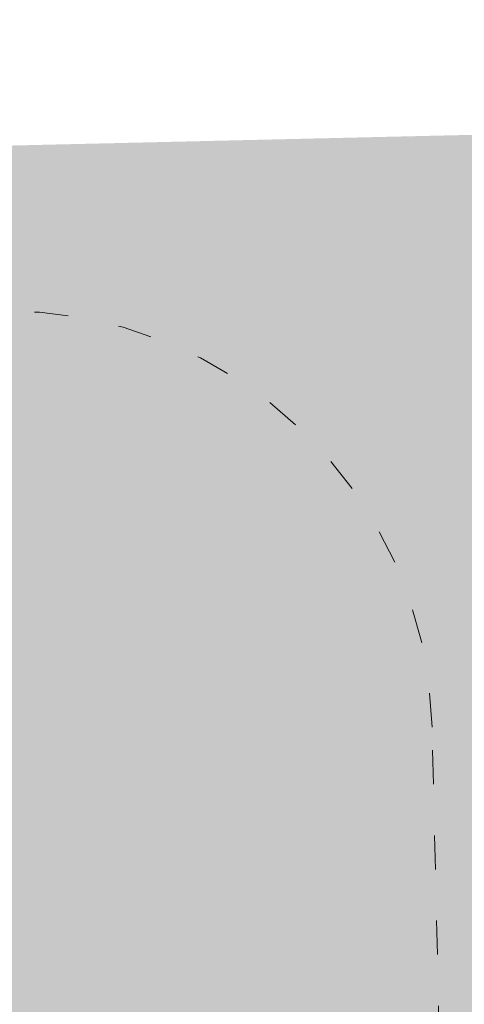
# Model space of a CAD drawing. Header units: millimetres. Extents: x 2943 to 3105, y 1618 to 1828.
# Tile 63 of 81: x 3015.96 to 3017.52, y 1762.3 to 1765.76. Entities that reach past the tile are written whole.
import ezdxf

# ---------------------------------------------------------------- set-up
doc = ezdxf.new("R2010")
doc.units = ezdxf.units.MM
doc.linetypes.add('ACAD_ISO03W100', pattern=[30, 12, -18])
for name, color, linetype, lineweight in [('1_strefa', 7, 'ACAD_ISO03W100', 13), ('1_trawa', 94, 'Continuous', 13), ('wymiary', 7, 'Continuous', 9)]:
    doc.layers.add(name, color=color, linetype=linetype, lineweight=lineweight)
picture_1 = doc.add_image_def('image1.jpg', size_in_pixel=(9921, 7015))

msp = doc.modelspace()

# ---------------------------------------------------------------- hatches: boundary and pattern name
at = {"layer": '1_trawa'}
h = msp.add_hatch(dxfattribs=at)
h.set_pattern_fill('GRASS', color=256, scale=0.02)
h.set_pattern_definition([(90, (0, 0), (-0.3592102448, 0.3592102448), [0.09525, -0.6231704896]), (45, (0, 0), (-0.3592102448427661, 0.3592102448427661), [0.09525, -0.41275]), (135, (0, 0), (-0.3592102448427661, -0.3592102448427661), [0.09525, -0.41275])])
h.paths.add_polyline_path([(3012.951632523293, 1765.252414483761), (3017.56199244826, 1765.359611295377), (3017.858241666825, 1752.618415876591), (3009.991551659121, 1752.435505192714), (3009.834772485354, 1759.178321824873), (3013.091102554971, 1759.254035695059)])
h.paths.add_polyline_path([(3026.86144499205, 1742.346759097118), (3027.103617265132, 1730.399415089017), (3031.68443525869, 1730.693823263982), (3031.425902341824, 1734.716443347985), (3033.509715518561, 1734.716443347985), (3033.509715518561, 1737.883712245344), (3035.671132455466, 1737.883712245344), (3035.671132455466, 1742.346759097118)])
h.paths.add_polyline_path([(3068.050384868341, 1739.214730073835), (3068.181629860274, 1735.378632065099), (3073.504496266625, 1735.378632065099), (3073.504496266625, 1740.445821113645), (3068.008265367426, 1740.445821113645)])

# ---------------------------------------------------------------- linework, layer by layer
at = {"layer": '1_strefa', "color": 0, "ltscale": 0.01}
msp.add_lwpolyline([(3013.430890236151, 1761.481506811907, 0.4142135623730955), (3014.964902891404, 1760.016308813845), (3015.982013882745, 1760.039645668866, 0.4142135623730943), (3017.447211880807, 1761.573658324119), (3017.408203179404, 1763.273809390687, 0.4142135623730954), (3015.874190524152, 1764.739007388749), (3014.85707953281, 1764.715670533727, 0.4142135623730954), (3013.391881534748, 1763.181657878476)], format="xyb", close=True, dxfattribs=at)

# ---------------------------------------------------------------- pictures from other files: only their frames are drawn
at = {"layer": 'wymiary'}
image = msp.add_image(picture_1, insert=(3104.889709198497, 1618.260470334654), size_in_units=(209.99450000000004, 148.48416666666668), rotation=90, dxfattribs=dict(at, fade=54))
image.dxf.flags = 7

doc.saveas('drawing.dxf')
